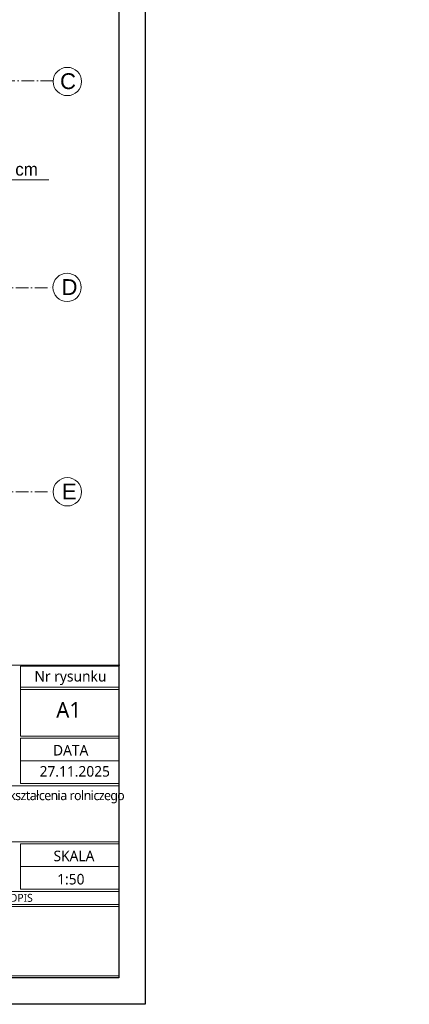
# Model space of a CAD drawing. Header units: millimetres. Extents: x 0 to 27018, y 10208 to 12867.
# Tile 11 of 25: x 14166 to 14535, y 10288 to 11220. Entities that reach past the tile are written whole.
import ezdxf

# ---------------------------------------------------------------- set-up
doc = ezdxf.new("R2010")
doc.units = ezdxf.units.MM
doc.linetypes.add('ACAD_ISO10W100', pattern=[18, 12, -3, 0, -3])
for name, color, linetype, lineweight in [('0-A-wymiary', 7, 'Continuous', 9), ('opis', 241, 'Continuous', 13), ('osie', 43, 'ACAD_ISO10W100', 0), ('wymiar', 13, 'Continuous', 13)]:
    doc.layers.add(name, color=color, linetype=linetype, lineweight=lineweight)
doc.layers.add('Znak północy', color=7, linetype='Continuous')
doc.styles.add('arial CE', font='txt')
doc.styles.add('NOWY 50', font='romans.shx', dxfattribs={"width": 0.75, "height": 10})
doc.styles.add('tekst', font='segoeui.ttf', dxfattribs={"height": 20})
doc.dimstyles.new('NOWY 1DO50', dxfattribs={"dimtxt": 20, "dimasz": 5, "dimexe": 5, "dimexo": 5, "dimgap": 2.5, "dimtad": 1, "dimdec": 0, "dimtxsty": 'NOWY 50', "dimblk": 'ARCHTICK', "dimcen": 1.25, "dimdle": 5, "dimclrd": 256, "dimclre": 256, "dimclrt": 256, "dimadec": 0, "dimazin": 0, "dimtfac": 1, "dimtdec": 0, "dimtmove": 1, "dimatfit": 0, "dimldrblk": 'ARCHTICK', "dimfxl": 10, "dimfxlon": 1, "dimlwd": -1, "dimlwe": -1, "dimarcsym": 0})

# ---------------------------------------------------------------- blocks, each defined once
blk = doc.blocks.new('_ArchTick')
at = {"color": 0, "linetype": 'ByBlock', "const_width": 0.15}
blk.add_lwpolyline([(-0.5, -0.5), (0.5, 0.5)], dxfattribs=at)
blk = doc.blocks.new('*D2860')
at = {"layer": 'Defpoints', "color": 0}
for p in [(22030.48, 11076.7), (0, 10892.7), (22190.95, 10892.7)]:
    blk.add_point(p, dxfattribs=at)
at = {"layer": 'wymiar'}
for p, q in [((22190.95, 11081.7), (22190.95, 10887.7)), ((22180.95, 11076.7), (22195.95, 11076.7)), ((22180.95, 10892.7), (22195.95, 10892.7))]:
    blk.add_line(p, q, dxfattribs=at)
at = {"layer": 'wymiar', "linetype": 'ByBlock', "xscale": 5, "yscale": 5, "zscale": 5}
for p, rotation in [((22190.95, 11076.7), 90), ((22190.95, 10892.7), 270)]:
    blk.add_blockref('_ArchTick', p, dxfattribs=dict(at, rotation=rotation))
at = {"layer": 'wymiar', "insert": (22183.45, 10984.7), "char_height": 10, "attachment_point": 5, "rotation": 90, "style": 'NOWY 50'}
blk.add_mtext('184', dxfattribs=at)

msp = doc.modelspace()

# ---------------------------------------------------------------- linework, layer by layer
at = {"linetype": 'Continuous', "lineweight": 0}
msp.add_line((14260.25, 10382.12), (14260.25, 10448.69), dxfattribs=at)
at = {"layer": '0-A-wymiary', "linetype": 'ByBlock'}
for p, q in [((14261.25, 10608.64), (13766.24, 10608.64)), ((13794.03, 10608.64), (14261.25, 10608.64)), ((14167.25, 10607.64), (14260.25, 10607.64)), ((14167.25, 10587.74), (14167.25, 10607.64)), ((14260.25, 10607.64), (14260.25, 10587.74)), ((14167.25, 10541.52), (14167.25, 10599.85)), ((14260.25, 10592.27), (14260.25, 10587.74)), ((14260.25, 10587.74), (14167.25, 10587.74)), ((14167.25, 10585.74), (14260.25, 10585.74)), ((14260.25, 10586.08), (14260.25, 10541.52)), ((14260.25, 10541.52), (14167.25, 10541.52)), ((14260.25, 10541.52), (14167.25, 10541.52)), ((14260.25, 10539.52), (14260.25, 10496.52)), ((14167.25, 10518.02), (14260.25, 10518.02)), ((14260.25, 10516.26), (14260.25, 10450.69)), ((13841.25, 10494.52), (14260.25, 10494.52)), ((14260.25, 10494.52), (14260.25, 10441.52)), ((14260.25, 10441.52), (13841.25, 10441.52)), ((14167.25, 10418.02), (14260.25, 10418.02)), ((14077.75, 10382.12), (14260.25, 10382.12)), ((14077.75, 10380.12), (14260.25, 10380.12)), ((14077.75, 10380.12), (14260.25, 10380.12)), ((14260.25, 10380.12), (14260.25, 10314.55)), ((13767.24, 10314.55), (14260.24, 10314.55)), ((13791.25, 10312.55), (14260.25, 10312.55)), ((14077.74, 10312.55), (14260.24, 10312.55))]:
    msp.add_line(p, q, dxfattribs=at)
for points in [[(14167.25, 10539.52), (14260.25, 10539.52), (14260.25, 10496.52), (14167.25, 10496.52)], [(14167.25, 10439.52), (14260.25, 10439.52), (14260.25, 10396.52), (14167.25, 10396.52)], [(14077.75, 10394.52), (14260.25, 10394.52), (14260.25, 10382.12), (14077.75, 10382.12)]]:
    msp.add_lwpolyline(points, close=True, dxfattribs=at)
msp.add_lwpolyline([(14192.25, 10539.52), (14260.25, 10539.52), (14260.25, 10496.52), (14192.25, 10496.52)], dxfattribs=at)
at = {"layer": 'opis', "color": 0}
for centre in [(14211.56, 11161.41), (14211.29, 10966.45), (14211.56, 10772.85)]:
    msp.add_circle(centre, 13.41, dxfattribs=at)
at = {"layer": 'osie'}
for p, q in [((14198.15, 11161.9), (13438.77, 11161.9)), ((13438.77, 10965.9), (14197.89, 10965.9)), ((13438.77, 10772.9), (14198.15, 10772.9))]:
    msp.add_line(p, q, dxfattribs=at)
at = {"layer": 'wymiar'}
msp.add_line((13999.49, 11068.45), (14193.87, 11068.45), dxfattribs=at)
at = {"layer": 'Znak północy', "ltscale": 10}
for points in [[(13235.62, 11771.9), (14285.24, 11771.9), (14285.24, 10287.55), (13235.62, 10287.55)], [(13360.62, 11746.9), (14260.24, 11746.9), (14260.24, 10312.55), (13360.62, 10312.55)]]:
    msp.add_lwpolyline(points, close=True, dxfattribs=at)

# ---------------------------------------------------------------- texts
at = {"layer": '0-A-wymiary', "linetype": 'ByBlock', "insert": (14004.37, 11084.28), "char_height": 12, "width": 343.7683, "attachment_point": 1}
msp.add_mtext('stół uczniów 110x280 cm\\Pz krzesłami', dxfattribs=at)
at = {"layer": '0-A-wymiary', "linetype": 'ByBlock', "attachment_point": 1, "style": 'tekst'}
for s, heights, insert, char_height in [('{\\f@Microsoft YaHei Light|b0|i0|c238|p34;Nr rysunku}', [18.57], (14180.44, 10603.23, -0.95), 10), ('{\\f@Microsoft YaHei Light|b0|i0|c238|p34;DATA}', [0], (14198.01, 10533.15, -0.95), 10), ('{\\f@Microsoft YaHei Light|b0|i0|c238|p34;SKALA}', [0], (14198.48, 10433.05, -0.95), 10), ('{\\fYu Gothic Medium|b0|i0|c238|p34;PODPIS}', [0], (14143.56, 10392.11), 7.5)]:
    msp.add_mtext_dynamic_manual_height_columns(s, width=375.1737, gutter_width=12.5, heights=heights, dxfattribs=dict(at, insert=insert, char_height=char_height)).dxf.set("width", 187.5869)
for s, insert, char_height, width in [('{\\f@Microsoft YaHei Light|b0|i0|c238|p34;A1}', (14200.99, 10573.87, -0.95), 15, 187.5869), ('{\\f@Microsoft YaHei Light|b0|i0|c238|p34;27.11.2025}', (14185.26, 10513.15, -0.95), 10, 3751.7372), ('{\\T0.9;\\f@Microsoft YaHei Light|b0|i0|c238|p34;Budowa ogrodu zimowego na potrzeby zespołu szkół centrum kształcenia rolniczego przy ul. Filmowej 1 w Bydgoszczy, dz. 15/21, obr. 199}', (13845.29, 10489.9), 9, 422.6833), ('{\\A1;\\fMicrosoft YaHei Light|b0|i0|c238|p34;Zespół Szkół Centrum Kształcenia Rolniczego w \\PBydgoszczy, ul. Filmowa 1 85-836 Bydgoszcz}', (13843.96, 10435.02), 10, 7242.0587), ('{\\f@Microsoft YaHei Light|b0|i0|c238|p34;1:50}', (14201.91, 10411.03, -0.95), 10, 187.5869)]:
    msp.add_mtext(s, dxfattribs=dict(at, insert=insert, char_height=char_height, width=width))
at = {"layer": 'opis', "color": 0, "char_height": 15, "attachment_point": 1, "style": 'arial CE'}
for s, insert in [('{\\fArial|b0|i0|c238|p34;\\C7;C }', (14204.62, 11169.22)), ('{\\fArial|b0|i0|c238|p34;\\C7;D }', (14206.03, 10974.26)), ('{\\fArial|b0|i0|c238|p34;\\C7;E }', (14206.3, 10780.65))]:
    msp.add_mtext(s, dxfattribs=dict(at, insert=insert))

# ---------------------------------------------------------------- dimensions: what is measured, and where the dimension line sits
at = {"layer": 'wymiar'}
dim = msp.add_linear_dim(base=(22190.95, 10892.7), p1=(22030.48, 11076.7), p2=(0, 10892.7), angle=90, dimstyle='NOWY 1DO50', dxfattribs=at)
dim.commit()
dim.dimension.update_dxf_attribs({"geometry": '*D2860', "text_midpoint": (22183.45, 10984.7)})

doc.saveas('drawing.dxf')
